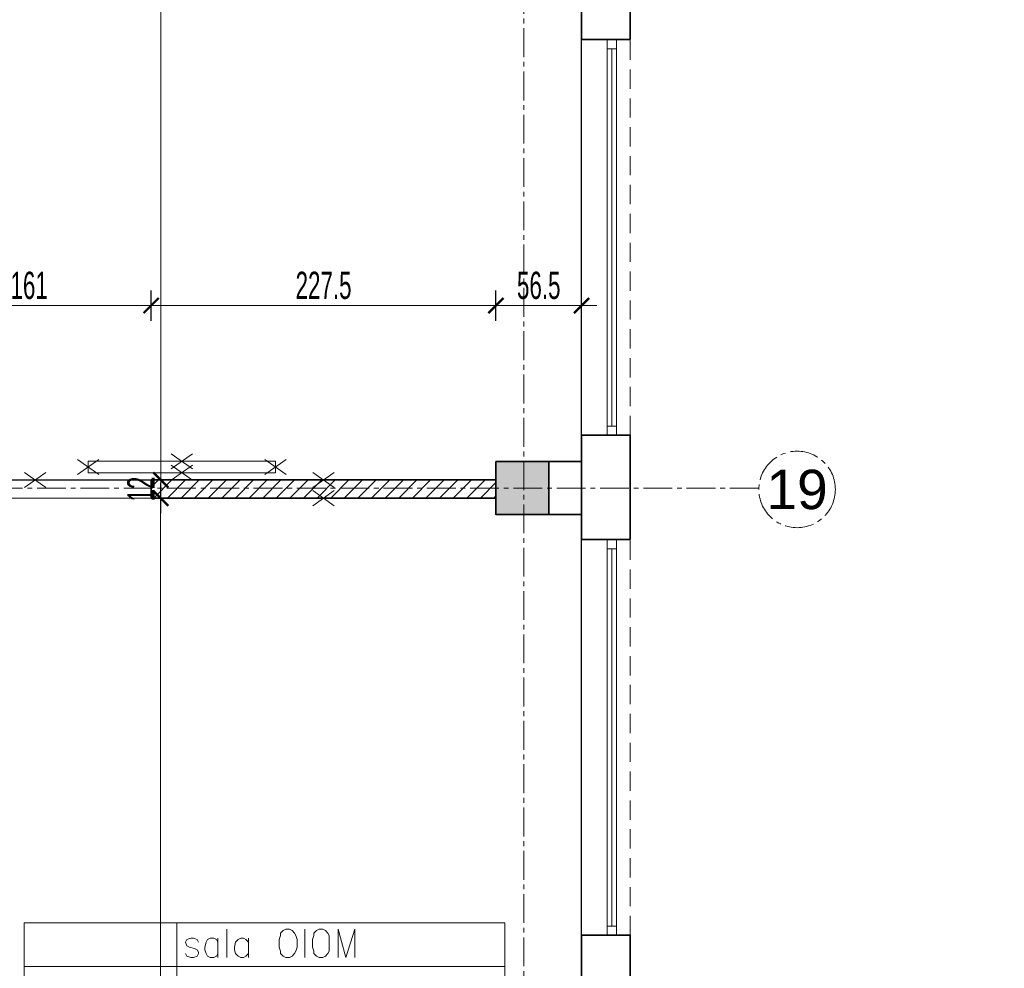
# Model space of a CAD drawing. Header units: millimetres. Extents: x 0 to 12515, y 0 to 27803.
# Tile 91 of 97: x 10853 to 11503, y 24367 to 24993. Entities that reach past the tile are written whole.
import ezdxf
from ezdxf.enums import TextEntityAlignment as Align

# ---------------------------------------------------------------- set-up
doc = ezdxf.new("R2010")
doc.units = ezdxf.units.MM
doc.linetypes.add('CENTER2', pattern=[28.575, 19.05, -3.175, 3.175, -3.175])
doc.linetypes.add('DASHED', pattern=[19.05, 12.7, -6.35])
for name, color, linetype, lineweight in [('DEMONTARZE', 86, 'Continuous', 18), ('sq_bud istn', 253, 'Continuous', 15), ('SQ_ISTN.Ściany', 140, 'Continuous', 35), ('Sq_Okna', 170, 'Continuous', 9), ('SQ_Osie', 220, 'CENTER2', 9), ('SQ_Wyburzenia', 94, 'Continuous', 18), ('SQ_Wymiary', 7, 'Continuous', 5)]:
    doc.layers.add(name, color=color, linetype=linetype, lineweight=lineweight)
doc.layers.add('PDF _Geometria', color=7, linetype='Continuous')
doc.layers.add('powierzchnie', color=230, linetype='Continuous', lineweight=30, plot=False)
doc.layers.add('SQ_Widok', color=7, linetype='DASHED', lineweight=15, true_color=0x474747)
doc.styles.add('SQ_Swis721 LtCn BT', font='swisscl.ttf', dxfattribs={"width": 0.8})
doc.styles.get("Standard").update_dxf_attribs({"font": 'arial.ttf'})
doc.dimstyles.new('SQ_100', dxfattribs={"dimscale": 100, "dimtxt": 0.18, "dimasz": 0.1, "dimexe": 0.1, "dimexo": 0.01, "dimgap": 0.04, "dimtad": 1, "dimrnd": 0.5, "dimdsep": 46, "dimtxsty": 'SQ_Swis721 LtCn BT', "dimblk": 'ARCHTICK', "dimcen": 0.1, "dimdle": 0.1, "dimclrd": 256, "dimclre": 256, "dimclrt": 256, "dimaunit": 1, "dimadec": 0, "dimazin": 0, "dimtfac": 1, "dimtix": 1, "dimtmove": 2, "dimatfit": 3, "dimldrblk": 'ARCHTICK', "dimfxl": 0.1, "dimfxlon": 1, "dimtolj": 1, "dimlwd": -1, "dimarcsym": 0})
pattern_1 = [(45, (-36612.0865, 7324.0716), (-4.49012806, 4.49012806), [])]

# ---------------------------------------------------------------- blocks, each defined once
blk = doc.blocks.new('ist osie bud B')
at = {"layer": 'SQ_Osie'}
blk.add_line((21333.28, 13852.66), (21333.28, 19362.86), dxfattribs=at)
blk.add_lwpolyline([(21178.31, 15956.45), (22845.29, 15956.45)], dxfattribs=at)
at = {"layer": 'SQ_Osie', "linetype": 'ByBlock'}
blk.add_circle((21153.06, 15957.3), 25.25, dxfattribs=at)
at = {"layer": 'SQ_Osie'}
blk.add_text('19', height=26, rotation=180, dxfattribs=at).set_placement((21153.06, 15957.3), align=Align.MIDDLE_CENTER)
blk = doc.blocks.new('słupy konstr bud B')
at = {"layer": 'SQ_ISTN.Ściany', "lineweight": 5}
h = blk.add_hatch(dxfattribs=at)
h.set_pattern_fill('JIS_STN_1E', color=256, scale=10)
h.paths.add_polyline_path([(21350.78, 18613.95), (21315.78, 18613.95), (21315.78, 18578.95), (21350.78, 18578.95)])
h.paths.add_polyline_path([(21890.78, 18613.95), (21855.78, 18613.95), (21855.78, 18578.95), (21890.78, 18578.95)])
h.paths.add_polyline_path([(22190.78, 18613.95), (22155.78, 18613.95), (22155.78, 18578.95), (22190.78, 18578.95)])
h.paths.add_polyline_path([(22730.78, 18613.95), (22695.78, 18613.95), (22695.78, 18578.95), (22730.78, 18578.95)])
h.paths.add_polyline_path([(22730.78, 17953.95), (22695.78, 17953.95), (22695.78, 17918.95), (22730.78, 17918.95)])
h.paths.add_polyline_path([(22190.78, 17953.95), (22155.78, 17953.95), (22155.78, 17918.95), (22190.78, 17918.95)])
h.paths.add_polyline_path([(21890.78, 17953.95), (21855.78, 17953.95), (21855.78, 17918.95), (21890.78, 17918.95)])
h.paths.add_polyline_path([(21350.78, 17953.95), (21315.78, 17953.95), (21315.78, 17918.95), (21350.78, 17918.95)])
h.paths.add_polyline_path([(21350.78, 17293.95), (21315.78, 17293.95), (21315.78, 17258.95), (21350.78, 17258.95)])
h.paths.add_polyline_path([(21890.78, 17293.95), (21855.78, 17293.95), (21855.78, 17258.95), (21890.78, 17258.95)])
h.paths.add_polyline_path([(22190.78, 17293.95), (22155.78, 17293.95), (22155.78, 17258.95), (22190.78, 17258.95)])
h.paths.add_polyline_path([(22730.78, 17293.95), (22695.78, 17293.95), (22695.78, 17258.95), (22730.78, 17258.95)])
h.paths.add_polyline_path([(22695.78, 16633.95), (22730.78, 16633.95), (22730.78, 16598.95), (22695.78, 16598.95)])
h.paths.add_polyline_path([(22695.78, 14653.95), (22730.78, 14653.95), (22730.78, 14618.95), (22695.78, 14618.95)])
h.paths.add_polyline_path([(22695.78, 15313.95), (22730.78, 15313.95), (22730.78, 15278.95), (22695.78, 15278.95)])
h.paths.add_polyline_path([(22695.78, 15973.95), (22730.78, 15973.95), (22730.78, 15938.95), (22695.78, 15938.95)])
h.paths.add_polyline_path([(22155.78, 14653.95), (22190.78, 14653.95), (22190.78, 14618.95), (22155.78, 14618.95)])
h.paths.add_polyline_path([(22155.78, 15313.95), (22190.78, 15313.95), (22190.78, 15278.95), (22155.78, 15278.95)])
h.paths.add_polyline_path([(22155.78, 15973.95), (22190.78, 15973.95), (22190.78, 15938.95), (22155.78, 15938.95)])
h.paths.add_polyline_path([(22155.78, 16633.95), (22190.78, 16633.95), (22190.78, 16598.95), (22155.78, 16598.95)])
h.paths.add_polyline_path([(21855.78, 14653.95), (21890.78, 14653.95), (21890.78, 14618.95), (21855.78, 14618.95)])
h.paths.add_polyline_path([(21855.78, 15313.95), (21890.78, 15313.95), (21890.78, 15278.95), (21855.78, 15278.95)])
h.paths.add_polyline_path([(21855.78, 15973.95), (21890.78, 15973.95), (21890.78, 15938.95), (21855.78, 15938.95)])
h.paths.add_polyline_path([(21855.78, 16633.95), (21890.78, 16633.95), (21890.78, 16598.95), (21855.78, 16598.95)])
h.paths.add_polyline_path([(21315.78, 14653.95), (21350.78, 14653.95), (21350.78, 14618.95), (21315.78, 14618.95)])
h.paths.add_polyline_path([(21315.78, 15313.95), (21350.78, 15313.95), (21350.78, 15278.95), (21315.78, 15278.95)])
h.paths.add_polyline_path([(21315.78, 15973.95), (21350.78, 15973.95), (21350.78, 15938.95), (21315.78, 15938.95)])
h.paths.add_polyline_path([(21315.78, 16633.95), (21350.78, 16633.95), (21350.78, 16598.95), (21315.78, 16598.95)])
at = {"layer": 'SQ_ISTN.Ściany'}
blk.add_lwpolyline([(21315.78, 15973.95), (21350.78, 15973.95), (21350.78, 15938.95), (21315.78, 15938.95)], close=True, dxfattribs=at)
blk = doc.blocks.new('_ArchTick')
at = {"color": 0, "linetype": 'ByBlock', "const_width": 0.15}
blk.add_lwpolyline([(-0.5, -0.5), (0.5, 0.5)], dxfattribs=at)
blk = doc.blocks.new('*D1571')
at = {"layer": 'Defpoints', "color": 0, "transparency": 16777216}
for p in [(11256.05, 25048.91), (12053.96, 25048.91), (11256.05, 24979.91)]:
    blk.add_point(p, dxfattribs=at)
at = {"layer": 'SQ_Wymiary', "transparency": 16777216}
blk.add_line((12053.96, 24969.91), (12053.96, 25058.91), dxfattribs=at)
at = {"layer": 'SQ_Wymiary', "lineweight": -2, "transparency": 16777216}
for p, q in [((12043.96, 25048.91), (12063.96, 25048.91)), ((12043.96, 24979.91), (12063.96, 24979.91))]:
    blk.add_line(p, q, dxfattribs=at)
at = {"layer": 'SQ_Wymiary', "transparency": 16777216, "xscale": 10, "yscale": 10, "zscale": 10}
for p, rotation in [((12053.96, 25048.91), 90), ((12053.96, 24979.91), 270)]:
    blk.add_blockref('_ArchTick', p, dxfattribs=dict(at, rotation=rotation))
at = {"layer": 'SQ_Wymiary', "transparency": 16777216, "insert": (12040.74, 25014.41), "char_height": 18, "attachment_point": 5, "rotation": 90, "style": 'SQ_Swis721 LtCn BT'}
blk.add_mtext('\\A1;69', dxfattribs=at)
blk = doc.blocks.new('*D1572')
at = {"layer": 'Defpoints', "color": 0, "transparency": 16777216}
for p in [(11256.05, 24979.91), (11256.05, 24718.91), (12053.96, 24718.91)]:
    blk.add_point(p, dxfattribs=at)
at = {"layer": 'SQ_Wymiary', "transparency": 16777216}
blk.add_line((12053.96, 24989.91), (12053.96, 24708.91), dxfattribs=at)
at = {"layer": 'SQ_Wymiary', "lineweight": -2, "transparency": 16777216}
for p, q in [((12043.96, 24979.91), (12063.96, 24979.91)), ((12043.96, 24718.91), (12063.96, 24718.91))]:
    blk.add_line(p, q, dxfattribs=at)
at = {"layer": 'SQ_Wymiary', "transparency": 16777216, "xscale": 10, "yscale": 10, "zscale": 10}
for p, rotation in [((12053.96, 24979.91), 90), ((12053.96, 24718.91), 270)]:
    blk.add_blockref('_ArchTick', p, dxfattribs=dict(at, rotation=rotation))
at = {"layer": 'SQ_Wymiary', "transparency": 16777216, "insert": (12040.74, 24849.41), "char_height": 18, "attachment_point": 5, "rotation": 90, "style": 'SQ_Swis721 LtCn BT'}
blk.add_mtext('\\A1;261', dxfattribs=at)
blk = doc.blocks.new('*D1573')
at = {"layer": 'Defpoints', "color": 0, "transparency": 16777216}
for p in [(11224.05, 24718.91), (11224.05, 24649.91), (12053.96, 24649.91)]:
    blk.add_point(p, dxfattribs=at)
at = {"layer": 'SQ_Wymiary', "transparency": 16777216}
blk.add_line((12053.96, 24728.91), (12053.96, 24639.91), dxfattribs=at)
at = {"layer": 'SQ_Wymiary', "lineweight": -2, "transparency": 16777216}
for p, q in [((12043.96, 24718.91), (12063.96, 24718.91)), ((12043.96, 24649.91), (12063.96, 24649.91))]:
    blk.add_line(p, q, dxfattribs=at)
at = {"layer": 'SQ_Wymiary', "transparency": 16777216, "xscale": 10, "yscale": 10, "zscale": 10}
for p, rotation in [((12053.96, 24718.91), 90), ((12053.96, 24649.91), 270)]:
    blk.add_blockref('_ArchTick', p, dxfattribs=dict(at, rotation=rotation))
at = {"layer": 'SQ_Wymiary', "transparency": 16777216, "insert": (12040.74, 24684.41), "char_height": 18, "attachment_point": 5, "rotation": 90, "style": 'SQ_Swis721 LtCn BT'}
blk.add_mtext('\\A1;69', dxfattribs=at)
blk = doc.blocks.new('*D1574')
at = {"layer": 'Defpoints', "color": 0, "transparency": 16777216}
for p in [(11256.05, 24649.91), (11256.05, 24388.91), (12053.96, 24388.91)]:
    blk.add_point(p, dxfattribs=at)
at = {"layer": 'SQ_Wymiary', "transparency": 16777216}
blk.add_line((12053.96, 24659.91), (12053.96, 24378.91), dxfattribs=at)
at = {"layer": 'SQ_Wymiary', "lineweight": -2, "transparency": 16777216}
for p, q in [((12043.96, 24649.91), (12063.96, 24649.91)), ((12043.96, 24388.91), (12063.96, 24388.91))]:
    blk.add_line(p, q, dxfattribs=at)
at = {"layer": 'SQ_Wymiary', "transparency": 16777216, "xscale": 10, "yscale": 10, "zscale": 10}
for p, rotation in [((12053.96, 24649.91), 90), ((12053.96, 24388.91), 270)]:
    blk.add_blockref('_ArchTick', p, dxfattribs=dict(at, rotation=rotation))
at = {"layer": 'SQ_Wymiary', "transparency": 16777216, "insert": (12040.74, 24519.41), "char_height": 18, "attachment_point": 5, "rotation": 90, "style": 'SQ_Swis721 LtCn BT'}
blk.add_mtext('\\A1;261', dxfattribs=at)
blk = doc.blocks.new('*D1575')
at = {"layer": 'Defpoints', "color": 0, "transparency": 16777216}
for p in [(11224.05, 24388.91), (12053.96, 24388.91), (11224.05, 24319.91)]:
    blk.add_point(p, dxfattribs=at)
at = {"layer": 'SQ_Wymiary', "transparency": 16777216}
blk.add_line((12053.96, 24309.91), (12053.96, 24398.91), dxfattribs=at)
at = {"layer": 'SQ_Wymiary', "lineweight": -2, "transparency": 16777216}
for p, q in [((12043.96, 24388.91), (12063.96, 24388.91)), ((12043.96, 24319.91), (12063.96, 24319.91))]:
    blk.add_line(p, q, dxfattribs=at)
at = {"layer": 'SQ_Wymiary', "transparency": 16777216, "xscale": 10, "yscale": 10, "zscale": 10}
for p, rotation in [((12053.96, 24388.91), 90), ((12053.96, 24319.91), 270)]:
    blk.add_blockref('_ArchTick', p, dxfattribs=dict(at, rotation=rotation))
at = {"layer": 'SQ_Wymiary', "transparency": 16777216, "insert": (12040.74, 24354.41), "char_height": 18, "attachment_point": 5, "rotation": 90, "style": 'SQ_Swis721 LtCn BT'}
blk.add_mtext('\\A1;69', dxfattribs=at)
blk = doc.blocks.new('*D1533')
at = {"layer": 'Defpoints', "color": 0, "transparency": 16777216}
for p in [(10946.23, 24677.35), (10946.23, 24677.35), (10946.23, 24027.56)]:
    blk.add_point(p, dxfattribs=at)
at = {"layer": 'SQ_Wymiary', "transparency": 16777216}
blk.add_line((10946.23, 24017.56), (10946.23, 24687.35), dxfattribs=at)
at = {"layer": 'SQ_Wymiary', "lineweight": -2, "transparency": 16777216}
for p, q in [((10946.23, 24677.35), (10956.23, 24677.35)), ((10946.23, 24027.56), (10956.23, 24027.56))]:
    blk.add_line(p, q, dxfattribs=at)
at = {"layer": 'SQ_Wymiary', "transparency": 16777216, "xscale": 10, "yscale": 10, "zscale": 10}
for p, rotation in [((10946.23, 24677.35), 90), ((10946.23, 24027.56), 270)]:
    blk.add_blockref('_ArchTick', p, dxfattribs=dict(at, rotation=rotation))
at = {"layer": 'SQ_Wymiary', "transparency": 16777216, "insert": (10933.01, 24307.62), "char_height": 18, "attachment_point": 5, "rotation": 90, "style": 'SQ_Swis721 LtCn BT'}
blk.add_mtext('\\A1;650', dxfattribs=at)
blk = doc.blocks.new('*D1534')
at = {"layer": 'Defpoints', "color": 0, "transparency": 16777216}
for p in [(10946.32, 24689.35), (10946.32, 24689.35), (10946.32, 24677.25)]:
    blk.add_point(p, dxfattribs=at)
at = {"layer": 'SQ_Wymiary', "transparency": 16777216}
for p, q in [((10946.32, 24689.35), (10946.32, 24699.35)), ((10946.32, 24677.25), (10946.32, 24689.35)), ((10946.32, 24677.25), (10946.32, 24667.25))]:
    blk.add_line(p, q, dxfattribs=at)
at = {"layer": 'SQ_Wymiary', "lineweight": -2, "transparency": 16777216}
for p, q in [((10946.32, 24689.35), (10956.32, 24689.35)), ((10946.32, 24677.25), (10956.32, 24677.25))]:
    blk.add_line(p, q, dxfattribs=at)
at = {"layer": 'SQ_Wymiary', "transparency": 16777216, "xscale": 10, "yscale": 10, "zscale": 10}
for p, rotation in [((10946.32, 24689.35), 270), ((10946.32, 24677.25), 90)]:
    blk.add_blockref('_ArchTick', p, dxfattribs=dict(at, rotation=rotation))
at = {"layer": 'SQ_Wymiary', "transparency": 16777216, "insert": (10933.29, 24683.3), "char_height": 18, "attachment_point": 5, "rotation": 90, "style": 'SQ_Swis721 LtCn BT'}
blk.add_mtext('\\A1;12', dxfattribs=at)
blk = doc.blocks.new('*D1535')
at = {"layer": 'Defpoints', "color": 0, "transparency": 16777216}
for p in [(10946.32, 25331.41), (10946.32, 25331.41), (10946.32, 24689.35)]:
    blk.add_point(p, dxfattribs=at)
at = {"layer": 'SQ_Wymiary', "transparency": 16777216}
blk.add_line((10946.32, 24679.35), (10946.32, 25341.41), dxfattribs=at)
at = {"layer": 'SQ_Wymiary', "lineweight": -2, "transparency": 16777216}
for p, q in [((10946.32, 25331.41), (10956.32, 25331.41)), ((10946.32, 24689.35), (10956.32, 24689.35))]:
    blk.add_line(p, q, dxfattribs=at)
at = {"layer": 'SQ_Wymiary', "transparency": 16777216, "xscale": 10, "yscale": 10, "zscale": 10}
for p, rotation in [((10946.32, 25331.41), 90), ((10946.32, 24689.35), 270)]:
    blk.add_blockref('_ArchTick', p, dxfattribs=dict(at, rotation=rotation))
at = {"layer": 'SQ_Wymiary', "transparency": 16777216, "insert": (10933.11, 25010.38), "char_height": 18, "attachment_point": 5, "rotation": 90, "style": 'SQ_Swis721 LtCn BT'}
blk.add_mtext('\\A1;642', dxfattribs=at)
blk = doc.blocks.new('*D1656')
at = {"layer": 'Defpoints', "color": 0, "transparency": 16777216}
for p in [(10940.04, 24804.42), (10779.04, 24689.35), (10940.04, 24689.35)]:
    blk.add_point(p, dxfattribs=at)
at = {"layer": 'SQ_Wymiary', "lineweight": -2, "transparency": 16777216}
for p, q in [((10779.04, 24794.42), (10779.04, 24814.42)), ((10940.04, 24794.42), (10940.04, 24814.42))]:
    blk.add_line(p, q, dxfattribs=at)
at = {"layer": 'SQ_Wymiary', "transparency": 16777216}
blk.add_line((10769.04, 24804.42), (10950.04, 24804.42), dxfattribs=at)
at = {"layer": 'SQ_Wymiary', "transparency": 16777216, "xscale": 10, "yscale": 10, "zscale": 10, "rotation": 180}
blk.add_blockref('_ArchTick', (10779.04, 24804.42), dxfattribs=at)
at = {"layer": 'SQ_Wymiary', "transparency": 16777216, "xscale": 10, "yscale": 10, "zscale": 10}
blk.add_blockref('_ArchTick', (10940.04, 24804.42), dxfattribs=at)
at = {"layer": 'SQ_Wymiary', "transparency": 16777216, "insert": (10859.54, 24817.63), "char_height": 18, "attachment_point": 5, "style": 'SQ_Swis721 LtCn BT'}
blk.add_mtext('\\A1;161', dxfattribs=at)
blk = doc.blocks.new('*D1657')
at = {"layer": 'Defpoints', "color": 0, "transparency": 16777216}
for p in [(11167.56, 24804.42), (10940.04, 24691.18), (11167.56, 24691.18)]:
    blk.add_point(p, dxfattribs=at)
at = {"layer": 'SQ_Wymiary', "lineweight": -2, "transparency": 16777216}
for p, q in [((10940.04, 24794.42), (10940.04, 24814.42)), ((11167.56, 24794.42), (11167.56, 24814.42))]:
    blk.add_line(p, q, dxfattribs=at)
at = {"layer": 'SQ_Wymiary', "transparency": 16777216}
blk.add_line((10930.04, 24804.42), (11177.56, 24804.42), dxfattribs=at)
at = {"layer": 'SQ_Wymiary', "transparency": 16777216, "xscale": 10, "yscale": 10, "zscale": 10, "rotation": 180}
blk.add_blockref('_ArchTick', (10940.04, 24804.42), dxfattribs=at)
at = {"layer": 'SQ_Wymiary', "transparency": 16777216, "xscale": 10, "yscale": 10, "zscale": 10}
blk.add_blockref('_ArchTick', (11167.56, 24804.42), dxfattribs=at)
at = {"layer": 'SQ_Wymiary', "transparency": 16777216, "insert": (11053.8, 24817.63), "char_height": 18, "attachment_point": 5, "style": 'SQ_Swis721 LtCn BT'}
blk.add_mtext('\\A1;227.5', dxfattribs=at)
blk = doc.blocks.new('*D1658')
at = {"layer": 'Defpoints', "color": 0, "transparency": 16777216}
for p in [(11224.05, 24804.42), (11167.56, 24701.41), (11224.05, 24701.41)]:
    blk.add_point(p, dxfattribs=at)
at = {"layer": 'SQ_Wymiary', "lineweight": -2, "transparency": 16777216}
for p, q in [((11167.56, 24794.42), (11167.56, 24814.42)), ((11224.05, 24794.42), (11224.05, 24814.42))]:
    blk.add_line(p, q, dxfattribs=at)
at = {"layer": 'SQ_Wymiary', "transparency": 16777216}
blk.add_line((11157.56, 24804.42), (11234.05, 24804.42), dxfattribs=at)
at = {"layer": 'SQ_Wymiary', "transparency": 16777216, "xscale": 10, "yscale": 10, "zscale": 10, "rotation": 180}
blk.add_blockref('_ArchTick', (11167.56, 24804.42), dxfattribs=at)
at = {"layer": 'SQ_Wymiary', "transparency": 16777216, "xscale": 10, "yscale": 10, "zscale": 10}
blk.add_blockref('_ArchTick', (11224.05, 24804.42), dxfattribs=at)
at = {"layer": 'SQ_Wymiary', "transparency": 16777216, "insert": (11195.8, 24817.63), "char_height": 18, "attachment_point": 5, "style": 'SQ_Swis721 LtCn BT'}
blk.add_mtext('\\A1;56.5', dxfattribs=at)
blk = doc.blocks.new('*D1828')
at = {"layer": 'Defpoints', "color": 0, "transparency": 16777216}
for p in [(11134.56, 25343.91), (11134.56, 24683.91), (12088.96, 24683.91)]:
    blk.add_point(p, dxfattribs=at)
at = {"layer": 'SQ_Wymiary', "transparency": 16777216}
blk.add_line((12088.96, 25353.91), (12088.96, 24673.91), dxfattribs=at)
at = {"layer": 'SQ_Wymiary', "lineweight": -2, "transparency": 16777216}
for p, q in [((12078.96, 25343.91), (12098.96, 25343.91)), ((12078.96, 24683.91), (12098.96, 24683.91))]:
    blk.add_line(p, q, dxfattribs=at)
at = {"layer": 'SQ_Wymiary', "transparency": 16777216, "xscale": 10, "yscale": 10, "zscale": 10}
for p, rotation in [((12088.96, 25343.91), 90), ((12088.96, 24683.91), 270)]:
    blk.add_blockref('_ArchTick', p, dxfattribs=dict(at, rotation=rotation))
at = {"layer": 'SQ_Wymiary', "transparency": 16777216, "insert": (12075.74, 25013.91), "char_height": 18, "attachment_point": 5, "rotation": 90, "style": 'SQ_Swis721 LtCn BT'}
blk.add_mtext('\\A1;660', dxfattribs=at)
blk = doc.blocks.new('*D1829')
at = {"layer": 'Defpoints', "color": 0, "transparency": 16777216}
for p in [(11167.56, 24683.91), (11167.56, 24023.91), (12088.96, 24023.91)]:
    blk.add_point(p, dxfattribs=at)
at = {"layer": 'SQ_Wymiary', "transparency": 16777216}
blk.add_line((12088.96, 24693.91), (12088.96, 24013.91), dxfattribs=at)
at = {"layer": 'SQ_Wymiary', "lineweight": -2, "transparency": 16777216}
for p, q in [((12078.96, 24683.91), (12098.96, 24683.91)), ((12078.96, 24023.91), (12098.96, 24023.91))]:
    blk.add_line(p, q, dxfattribs=at)
at = {"layer": 'SQ_Wymiary', "transparency": 16777216, "xscale": 10, "yscale": 10, "zscale": 10}
for p, rotation in [((12088.96, 24683.91), 90), ((12088.96, 24023.91), 270)]:
    blk.add_blockref('_ArchTick', p, dxfattribs=dict(at, rotation=rotation))
at = {"layer": 'SQ_Wymiary', "transparency": 16777216, "insert": (12075.74, 24353.91), "char_height": 18, "attachment_point": 5, "rotation": 90, "style": 'SQ_Swis721 LtCn BT'}
blk.add_mtext('\\A1;660', dxfattribs=at)
blk = doc.blocks.new('*D1856')
at = {"layer": 'Defpoints', "color": 0, "transparency": 16777216}
for p in [(11256.05, 25708.91), (11256.05, 21433.99), (12123.96, 21433.99)]:
    blk.add_point(p, dxfattribs=at)
at = {"layer": 'SQ_Wymiary', "transparency": 16777216}
blk.add_line((12123.96, 25718.91), (12123.96, 21423.99), dxfattribs=at)
at = {"layer": 'SQ_Wymiary', "lineweight": -2, "transparency": 16777216}
for p, q in [((12113.96, 25708.91), (12133.96, 25708.91)), ((12113.96, 21433.99), (12133.96, 21433.99))]:
    blk.add_line(p, q, dxfattribs=at)
at = {"layer": 'SQ_Wymiary', "transparency": 16777216, "xscale": 10, "yscale": 10, "zscale": 10}
for p, rotation in [((12123.96, 25708.91), 90), ((12123.96, 21433.99), 270)]:
    blk.add_blockref('_ArchTick', p, dxfattribs=dict(at, rotation=rotation))
at = {"layer": 'SQ_Wymiary', "transparency": 16777216, "insert": (12110.74, 23571.45), "char_height": 18, "attachment_point": 5, "rotation": 90, "style": 'SQ_Swis721 LtCn BT'}
blk.add_mtext('\\A1;4275', dxfattribs=at)

msp = doc.modelspace()

# ---------------------------------------------------------------- hatches: boundary and pattern name
at = {"layer": 'SQ_ISTN.Ściany', "lineweight": 5}
h = msp.add_hatch(dxfattribs=at)
h.set_pattern_fill('JIS_STN_1E', color=256, scale=10, angle=180)
h.set_pattern_definition([(225, (32518.344, 40640.358), (7.0710678, -7.0710678), []), (225, (32511.294, 40640.358), (7.0710678, -7.0710678), [10, -5])])
h.paths.add_polyline_path([(11167.561, 22026.413), (11202.561, 22026.413), (11202.561, 22061.413), (11167.561, 22061.413)])
h.paths.add_polyline_path([(10627.561, 22026.413), (10662.561, 22026.413), (10662.561, 22061.413), (10627.561, 22061.413)])
h.paths.add_polyline_path([(10327.561, 22026.413), (10362.561, 22026.413), (10362.561, 22061.413), (10327.561, 22061.413)])
h.paths.add_polyline_path([(9787.561, 22026.413), (9822.561, 22026.413), (9822.561, 22061.413), (9787.561, 22061.413)])
h.paths.add_polyline_path([(9787.561, 22686.413), (9822.561, 22686.413), (9822.561, 22721.413), (9787.561, 22721.413)])
h.paths.add_polyline_path([(10327.561, 22686.413), (10362.561, 22686.413), (10362.561, 22721.413), (10327.561, 22721.413)])
h.paths.add_polyline_path([(10627.561, 22686.413), (10662.561, 22686.413), (10662.561, 22721.413), (10627.561, 22721.413)])
h.paths.add_polyline_path([(11167.561, 22686.413), (11202.561, 22686.413), (11202.561, 22721.413), (11167.561, 22721.413)])
h.paths.add_polyline_path([(11167.561, 23346.413), (11202.561, 23346.413), (11202.561, 23381.413), (11167.561, 23381.413)])
h.paths.add_polyline_path([(10627.561, 23346.413), (10662.561, 23346.413), (10662.561, 23381.413), (10627.561, 23381.413)])
h.paths.add_polyline_path([(10327.561, 23346.413), (10362.561, 23346.413), (10362.561, 23381.413), (10327.561, 23381.413)])
h.paths.add_polyline_path([(9787.561, 23346.413), (9822.561, 23346.413), (9822.561, 23381.413), (9787.561, 23381.413)])
h.paths.add_polyline_path([(9822.561, 24006.413), (9787.561, 24006.413), (9787.561, 24041.413), (9822.561, 24041.413)])
h.paths.add_polyline_path([(9822.561, 25986.413), (9787.561, 25986.413), (9787.561, 26021.413), (9822.561, 26021.413)])
h.paths.add_polyline_path([(9822.561, 25326.413), (9787.561, 25326.413), (9787.561, 25361.413), (9822.561, 25361.413)])
h.paths.add_polyline_path([(9822.561, 24666.413), (9787.561, 24666.413), (9787.561, 24701.413), (9822.561, 24701.413)])
h.paths.add_polyline_path([(10362.561, 25986.413), (10327.561, 25986.413), (10327.561, 26021.413), (10362.561, 26021.413)])
h.paths.add_polyline_path([(10362.561, 25326.413), (10327.561, 25326.413), (10327.561, 25361.413), (10362.561, 25361.413)])
h.paths.add_polyline_path([(10362.561, 24666.413), (10327.561, 24666.413), (10327.561, 24701.413), (10362.561, 24701.413)])
h.paths.add_polyline_path([(10362.561, 24006.413), (10327.561, 24006.413), (10327.561, 24041.413), (10362.561, 24041.413)])
h.paths.add_polyline_path([(10662.561, 25986.413), (10627.561, 25986.413), (10627.561, 26021.413), (10662.561, 26021.413)])
h.paths.add_polyline_path([(10662.561, 25326.413), (10627.561, 25326.413), (10627.561, 25361.413), (10662.561, 25361.413)])
h.paths.add_polyline_path([(10662.561, 24666.413), (10627.561, 24666.413), (10627.561, 24701.413), (10662.561, 24701.413)])
h.paths.add_polyline_path([(10662.561, 24006.413), (10627.561, 24006.413), (10627.561, 24041.413), (10662.561, 24041.413)])
h.paths.add_polyline_path([(11202.561, 25986.413), (11167.561, 25986.413), (11167.561, 26021.413), (11202.561, 26021.413)])
h.paths.add_polyline_path([(11202.561, 25326.413), (11167.561, 25326.413), (11167.561, 25361.413), (11202.561, 25361.413)])
h.paths.add_polyline_path([(11202.561, 24666.413), (11167.561, 24666.413), (11167.561, 24701.413), (11202.561, 24701.413)])
h.paths.add_polyline_path([(11202.561, 24006.413), (11167.561, 24006.413), (11167.561, 24041.413), (11202.561, 24041.413)])
at = {"layer": 'SQ_Wyburzenia', "lineweight": 35}
h = msp.add_hatch(dxfattribs=at)
h.set_pattern_fill('ANSI31', color=256, scale=2)
h.set_pattern_definition(pattern_1)
h.paths.add_polyline_path([(10223.275, 24298.903), (10189.048, 24298.903), (10189.048, 24292.137), (10223.275, 24292.137)])
h.paths.add_polyline_path([(10369.048, 24298.903), (10302.813, 24298.903), (10302.813, 24292.137), (10369.048, 24292.137)])
h.paths.add_polyline_path([(9786.433, 21232.746), (9825.664, 21232.746), (9825.664, 21271.746), (9786.433, 21271.746)], flags=9)
h.paths.add_polyline_path([(10326.211, 21232.081), (10365.885, 21232.081), (10365.885, 21272.412), (10326.211, 21272.412)], flags=9)
h.paths.add_polyline_path([(10627.435, 21232.746), (10664.662, 21232.746), (10664.662, 21271.746), (10627.435, 21271.746)], flags=9)
h.paths.add_polyline_path([(11167.382, 21232.746), (11204.715, 21232.746), (11204.715, 21271.746), (11167.382, 21271.746)], flags=9)
h.paths.add_polyline_path([(9612.194, 23045.145), (9672.583, 23045.145), (9672.583, 23084.304), (9612.194, 23084.304)], flags=9)
h.paths.add_polyline_path([(9622.079, 22685.525), (9675.534, 22685.525), (9675.534, 22724.685), (9622.079, 22724.685)], flags=9)
h.paths.add_polyline_path([(9621.961, 22024.522), (9675.645, 22024.522), (9675.645, 22064.373), (9621.961, 22064.373)], flags=9)
h.paths.add_polyline_path([(11336.079, 23044.386), (11396.468, 23044.386), (11396.468, 23083.546), (11336.079, 23083.546)], flags=9)
h.paths.add_polyline_path([(11339.436, 26643.832), (11393.112, 26643.832), (11393.112, 26683.657), (11339.436, 26683.657)], flags=9)
h.paths.add_polyline_path([(11339.547, 25982.677), (11393.001, 25982.677), (11393.001, 26021.837), (11339.547, 26021.837)], flags=9)
h.paths.add_polyline_path([(11339.436, 25322.132), (11393.112, 25322.132), (11393.112, 25361.956), (11339.436, 25361.956)], flags=9)
h.paths.add_polyline_path([(11339.436, 24662.978), (11393.112, 24662.978), (11393.112, 24702.802), (11339.436, 24702.802)], flags=9)
h.paths.add_polyline_path([(11339.436, 24003.832), (11393.112, 24003.832), (11393.112, 24043.657), (11339.436, 24043.657)], flags=9)
h.paths.add_polyline_path([(11339.547, 23344.386), (11393.001, 23344.386), (11393.001, 23383.546), (11339.547, 23383.546)], flags=9)
h.paths.add_polyline_path([(11339.547, 22684.386), (11393.001, 22684.386), (11393.001, 22723.546), (11339.547, 22723.546)], flags=9)
h.paths.add_polyline_path([(11339.428, 22023.383), (11393.113, 22023.383), (11393.113, 22063.234), (11339.428, 22063.234)], flags=9)
h.paths.add_polyline_path([(10818.824, 25052.822), (10890.75, 25052.822), (10890.75, 25089.914), (10818.824, 25089.914)], flags=9)
h.paths.add_polyline_path([(10857.236, 24335.283), (10929.162, 24335.283), (10929.162, 24372.376), (10857.236, 24372.376)], flags=9)
h.paths.add_polyline_path([(10830.271, 23742.979), (10902.198, 23742.979), (10902.198, 23780.072), (10830.271, 23780.072)], flags=9)
h.paths.add_polyline_path([(10804.322, 22854.547), (10876.249, 22854.547), (10876.249, 22891.639), (10804.322, 22891.639)], flags=9)
h.paths.add_polyline_path([(10881.422, 22155.212), (10953.348, 22155.212), (10953.348, 22192.304), (10881.422, 22192.304)], flags=9)
h.paths.add_polyline_path([(9749.586, 21700.452), (9821.512, 21700.452), (9821.512, 21737.545), (9749.586, 21737.545)], flags=9)
h.paths.add_polyline_path([(10250.59, 21855.298), (10322.516, 21855.298), (10322.516, 21892.391), (10250.59, 21892.391)], flags=9)
h.paths.add_polyline_path([(9676.821, 25837.893), (9730.276, 25837.893), (9730.276, 25877.052), (9676.821, 25877.052)], flags=9)
h = msp.add_hatch(dxfattribs=at)
h.set_pattern_fill('ANSI31', color=256, scale=2)
h.set_pattern_definition(pattern_1)
h.paths.add_polyline_path([(10863.814, 22709.348), (10669.048, 22709.348), (10669.048, 22697.348), (10863.814, 22697.348)])
h.paths.add_polyline_path([(10818.824, 25052.822), (10890.75, 25052.822), (10890.75, 25089.914), (10818.824, 25089.914)], flags=9)
h.paths.add_polyline_path([(10857.236, 24335.283), (10929.162, 24335.283), (10929.162, 24372.376), (10857.236, 24372.376)], flags=9)
h.paths.add_polyline_path([(10830.271, 23742.979), (10902.198, 23742.979), (10902.198, 23780.072), (10830.271, 23780.072)], flags=9)
h.paths.add_polyline_path([(10804.322, 22854.547), (10876.249, 22854.547), (10876.249, 22891.639), (10804.322, 22891.639)], flags=9)
h.paths.add_polyline_path([(10881.422, 22155.212), (10953.348, 22155.212), (10953.348, 22192.304), (10881.422, 22192.304)], flags=9)
h.paths.add_polyline_path([(9749.586, 21700.452), (9821.512, 21700.452), (9821.512, 21737.545), (9749.586, 21737.545)], flags=9)
h.paths.add_polyline_path([(10250.59, 21855.298), (10322.516, 21855.298), (10322.516, 21892.391), (10250.59, 21892.391)], flags=9)
h = msp.add_hatch(dxfattribs=at)
h.set_pattern_fill('ANSI31', color=256, scale=2)
h.set_pattern_definition(pattern_1)
h.paths.add_polyline_path([(10779.044, 24689.348), (10670.044, 24689.348), (10670.044, 24688.987), (10670.044, 24683.913), (10779.044, 24683.913)])
h.paths.add_polyline_path([(10779.044, 24683.913), (10670.044, 24683.913), (10670.044, 24677.348), (10779.044, 24677.348)])
h.paths.add_polyline_path([(11167.561, 24689.348), (10940.044, 24689.348), (10940.044, 24677.348), (11167.561, 24677.348)])

# ---------------------------------------------------------------- linework, layer by layer
at = {"layer": 'DEMONTARZE', "color": 240, "true_color": 0xed1f24}
for p, q in [((10891.463, 24702.857), (10905.546, 24692.884)), ((10905.546, 24702.857), (10891.463, 24692.884)), ((10953.233, 24706.664), (10967.315, 24696.692)), ((10967.315, 24706.664), (10953.233, 24696.692)), ((11015.002, 24702.857), (11029.085, 24692.884)), ((11029.085, 24702.857), (11015.002, 24692.884)), ((10953.233, 24699.049), (10967.315, 24689.076)), ((10967.315, 24699.049), (10953.233, 24689.076)), ((10856.397, 24694.301), (10870.48, 24684.328)), ((10870.48, 24694.301), (10856.397, 24684.328)), ((11046.715, 24694.301), (11060.797, 24684.328)), ((11060.797, 24694.301), (11046.715, 24684.328)), ((11046.715, 24682.301), (11060.797, 24672.328)), ((11060.797, 24682.301), (11046.715, 24672.328))]:
    msp.add_line(p, q, dxfattribs=at)
at = {"layer": 'PDF _Geometria', "lineweight": 13}
for points in [[(11173.498, 24339.517), (11173.498, 24397.056), (10956.884, 24397.056), (10856.193, 24397.056), (10856.193, 24339.517), (10956.884, 24339.517), (10956.884, 24397.056), (10956.884, 24339.517)], [(11028.81, 24392.827), (11027.109, 24391.981), (11025.418, 24390.29), (11025.418, 24388.59), (11024.572, 24386.052), (11024.572, 24380.978), (11025.418, 24378.441), (11025.418, 24376.749), (11027.109, 24375.058), (11028.81, 24374.212), (11031.347, 24374.212), (11033.038, 24375.058), (11034.73, 24376.749), (11035.576, 24378.441), (11036.421, 24380.978), (11036.421, 24386.052), (11035.576, 24388.59), (11034.73, 24390.29), (11033.038, 24391.981), (11031.347, 24392.827)], [(11050.808, 24392.827), (11049.117, 24391.981), (11047.425, 24390.29), (11047.425, 24388.59), (11046.579, 24386.052), (11046.579, 24380.978), (11047.425, 24378.441), (11047.425, 24376.749), (11049.117, 24375.058), (11050.808, 24374.212), (11053.346, 24374.212), (11055.037, 24375.058), (11056.729, 24376.749), (11057.575, 24378.441), (11057.575, 24388.59), (11056.729, 24390.29), (11055.037, 24391.981), (11053.346, 24392.827)]]:
    msp.add_lwpolyline(points, close=True, dxfattribs=at)
for points in [[(10989.886, 24392.827), (10989.886, 24374.212)], [(11041.496, 24392.827), (11041.496, 24374.212)], [(11063.504, 24374.212), (11063.504, 24392.827), (11068.578, 24374.212), (11074.499, 24392.827), (11074.499, 24374.212)], [(10971.271, 24384.361), (10970.425, 24386.052), (10967.888, 24386.898), (10966.187, 24386.898), (10963.65, 24386.052), (10962.804, 24384.361), (10963.65, 24381.824), (10965.35, 24380.978), (10968.733, 24380.132), (10970.425, 24379.287), (10971.271, 24377.595), (10971.271, 24376.749), (10970.425, 24375.058), (10967.888, 24374.212), (10966.187, 24374.212), (10963.65, 24375.058), (10962.804, 24376.749)], [(10983.957, 24384.361), (10983.112, 24386.052), (10981.42, 24386.898), (10978.883, 24386.898), (10977.191, 24386.052), (10976.345, 24384.361), (10975.5, 24380.978), (10975.5, 24379.287), (10976.345, 24376.749), (10977.191, 24375.058), (10978.883, 24374.212), (10981.42, 24374.212), (10983.112, 24375.058), (10983.957, 24376.749)], [(10983.957, 24386.898), (10983.957, 24374.212)], [(11004.273, 24384.361), (11002.573, 24386.052), (11000.882, 24386.898), (10999.19, 24386.898), (10997.498, 24386.052), (10995.807, 24384.361), (10994.961, 24380.978), (10994.961, 24379.287), (10995.807, 24376.749), (10997.498, 24375.058), (10999.19, 24374.212), (11000.882, 24374.212), (11002.573, 24375.058), (11004.273, 24376.749)], [(11004.273, 24386.898), (11004.273, 24374.212)], [(11173.498, 24368.291), (10956.884, 24368.291), (10856.193, 24368.291)]]:
    msp.add_lwpolyline(points, dxfattribs=at)
at = {"layer": 'powierzchnie'}
for points in [[(11224.048, 25666.348), (10660.048, 25666.348), (10660.048, 25391.21), (10667.046, 25391.21), (10667.046, 25356.413), (10711.561, 25356.413), (10711.561, 25331.413), (10667.046, 25331.413), (10667.046, 25257.131), (10623.048, 25257.131), (10623.048, 24726.21), (10670.044, 24726.21), (10670.044, 24689.348), (11167.561, 24689.348), (11167.561, 24701.413), (11224.048, 24701.413), (11224.048, 25326.413), (11167.561, 25326.413), (11167.561, 25331.413), (11134.561, 25331.413), (11134.561, 25356.413), (11167.561, 25356.413), (11167.561, 25361.413), (11224.048, 25361.413)], [(11224.048, 24666.413), (11167.561, 24666.413), (11167.561, 24677.348), (10670.044, 24677.138), (10670.044, 24484.138), (10623.048, 24483.928), (10623.048, 24106.834), (10666.664, 24106.834), (10666.664, 24027.834), (11167.561, 24027.348), (11167.561, 24041.413), (11224.048, 24041.413)]]:
    msp.add_lwpolyline(points, close=True, dxfattribs=at)
at = {"layer": 'SQ_ISTN.Ściany'}
for p, q in [((11224.048, 25048.913), (11224.048, 24979.913)), ((11256.048, 24999.517), (11256.048, 24979.913)), ((11224.048, 24979.913), (11256.048, 24979.913)), ((11224.048, 24718.913), (11224.048, 24649.913)), ((11224.048, 24718.913), (11256.048, 24718.913)), ((11256.048, 24718.913), (11256.048, 24649.913)), ((11202.561, 24701.413), (11224.048, 24701.413)), ((11202.561, 24666.413), (11224.048, 24666.413)), ((11224.048, 24649.913), (11256.048, 24649.913)), ((11224.048, 24388.913), (11224.048, 24319.913)), ((11224.048, 24388.913), (11256.048, 24388.913)), ((11256.048, 24388.913), (11256.048, 24319.913))]:
    msp.add_line(p, q, dxfattribs=at)
for points in [[(11224.048, 24979.913), (11256.048, 24979.913)], [(11224.048, 24718.913), (11256.048, 24718.913)], [(11224.048, 24649.913), (11256.048, 24649.913)], [(11224.048, 24388.913), (11256.048, 24388.913)]]:
    msp.add_lwpolyline(points, dxfattribs=at)
msp.add_lwpolyline([(11202.561, 24666.413), (11167.561, 24666.413), (11167.561, 24701.413), (11202.561, 24701.413)], close=True, dxfattribs=at)
at = {"layer": 'Sq_Okna'}
for p, q in [((11241.048, 24973.913), (11241.048, 24724.913)), ((11244.048, 24973.913), (11244.048, 24724.913)), ((11247.048, 24973.913), (11247.048, 24724.913)), ((11241.048, 24643.913), (11241.048, 24394.913)), ((11244.048, 24643.913), (11244.048, 24394.913)), ((11247.048, 24643.913), (11247.048, 24394.913))]:
    msp.add_line(p, q, dxfattribs=at)
for points in [[(11241.048, 24973.913), (11247.048, 24973.913), (11247.048, 24979.913), (11241.048, 24979.913)], [(11241.048, 24718.913), (11247.048, 24718.913), (11247.048, 24724.913), (11241.048, 24724.913)], [(11241.048, 24643.913), (11247.048, 24643.913), (11247.048, 24649.913), (11241.048, 24649.913)], [(11241.048, 24388.913), (11247.048, 24388.913), (11247.048, 24394.913), (11241.048, 24394.913)]]:
    msp.add_lwpolyline(points, close=True, dxfattribs=at)
at = {"layer": 'SQ_Widok'}
for p, q in [((11224.048, 24718.913), (11224.048, 24979.913)), ((11256.048, 24718.913), (11256.048, 24979.913)), ((11224.048, 24388.913), (11224.048, 24649.913)), ((11256.048, 24388.913), (11256.048, 24649.913))]:
    msp.add_line(p, q, dxfattribs=at)
for points in [[(11224.048, 24718.913), (11224.048, 24979.913)], [(11256.048, 24718.913), (11256.048, 24979.913)], [(11224.048, 24388.913), (11224.048, 24649.913)], [(11256.048, 24388.913), (11256.048, 24649.913)]]:
    msp.add_lwpolyline(points, dxfattribs=at)
at = {"layer": 'SQ_Wyburzenia', "lineweight": 35}
for p, q in [((11167.561, 24689.348), (10940.044, 24689.348)), ((10940.044, 24677.348), (10940.044, 24689.348)), ((11167.561, 24677.348), (10940.044, 24677.348))]:
    msp.add_line(p, q, dxfattribs=at)
at = {"layer": 'SQ_Wyburzenia'}
msp.add_lwpolyline([(11022.043, 24694.062), (11022.043, 24701.678), (10898.505, 24701.678), (10898.505, 24694.062)], close=True, dxfattribs=at)

# ---------------------------------------------------------------- block references
at = {"layer": 'sq_bud istn', "rotation": 180}
msp.add_blockref('słupy konstr bud B', (32518.344, 40640.358), dxfattribs=at)
at = {"layer": 'SQ_Osie', "lineweight": 35, "rotation": 180}
msp.add_blockref('ist osie bud B', (32519.332, 40640.358), dxfattribs=at)
msp.add_blockref('ist osie bud B', (32519.332, 40640.358), dxfattribs=at)

# ---------------------------------------------------------------- dimensions: what is measured, and where the dimension line sits
at = {"layer": 'SQ_Wymiary'}
for base, p1, p2, picture, middle in [((12123.958, 21433.99), (11256.048, 25708.913), (11256.048, 21433.99), '*D1856', (12110.74, 23571.452)), ((12088.958, 24683.913), (11134.561, 25343.913), (11134.561, 24683.913), '*D1828', (12075.74, 25013.913)), ((10946.3248, 25331.4128), (10946.3248, 24689.3477), (10946.3248, 25331.4128), '*D1535', (10933.1066, 25010.3802)), ((12053.958, 25048.913), (11256.048, 24979.913), (11256.048, 25048.913), '*D1571', (12040.74, 25014.413)), ((12053.958, 24718.913), (11256.048, 24979.913), (11256.048, 24718.913), '*D1572', (12040.74, 24849.413)), ((12053.958, 24649.913), (11224.048, 24718.913), (11224.048, 24649.913), '*D1573', (12040.74, 24684.413)), ((10946.325, 24689.348), (10946.325, 24677.254), (10946.325, 24689.348), '*D1534', (10933.289, 24683.301)), ((12088.958, 24023.913), (11167.561, 24683.913), (11167.561, 24023.913), '*D1829', (12075.74, 24353.913)), ((12053.958, 24388.913), (11256.048, 24649.913), (11256.048, 24388.913), '*D1574', (12040.74, 24519.413)), ((12053.958, 24388.913), (11224.048, 24319.913), (11224.048, 24388.913), '*D1575', (12040.74, 24354.413))]:
    dim = msp.add_linear_dim(base=base, p1=p1, p2=p2, angle=90, dimstyle='SQ_100', dxfattribs=at)
    dim.commit()
    dim.dimension.update_dxf_attribs({"geometry": picture, "text_midpoint": middle})
for base, p1, p2, picture, middle in [((10940.044, 24804.416), (10779.044, 24689.348), (10940.044, 24689.348), '*D1656', (10859.544, 24817.634)), ((11167.561, 24804.416), (10940.044, 24691.176), (11167.561, 24691.176), '*D1657', (11053.803, 24817.634)), ((11224.048, 24804.416), (11167.561, 24701.413), (11224.048, 24701.413), '*D1658', (11195.805, 24817.634))]:
    dim = msp.add_linear_dim(base=base, p1=p1, p2=p2, dimstyle='SQ_100', dxfattribs=at)
    dim.commit()
    dim.dimension.update_dxf_attribs({"geometry": picture, "text_midpoint": middle})
dim = msp.add_linear_dim(base=(10946.232, 24677.348), p1=(10946.232, 24027.562), p2=(10946.232, 24677.348), angle=90, dimstyle='SQ_100', dxfattribs=at)
dim.commit()
dim.dimension.update_dxf_attribs({"geometry": '*D1533', "text_midpoint": (10933.013, 24307.624), "dimtype": 160})

doc.saveas('drawing.dxf')
